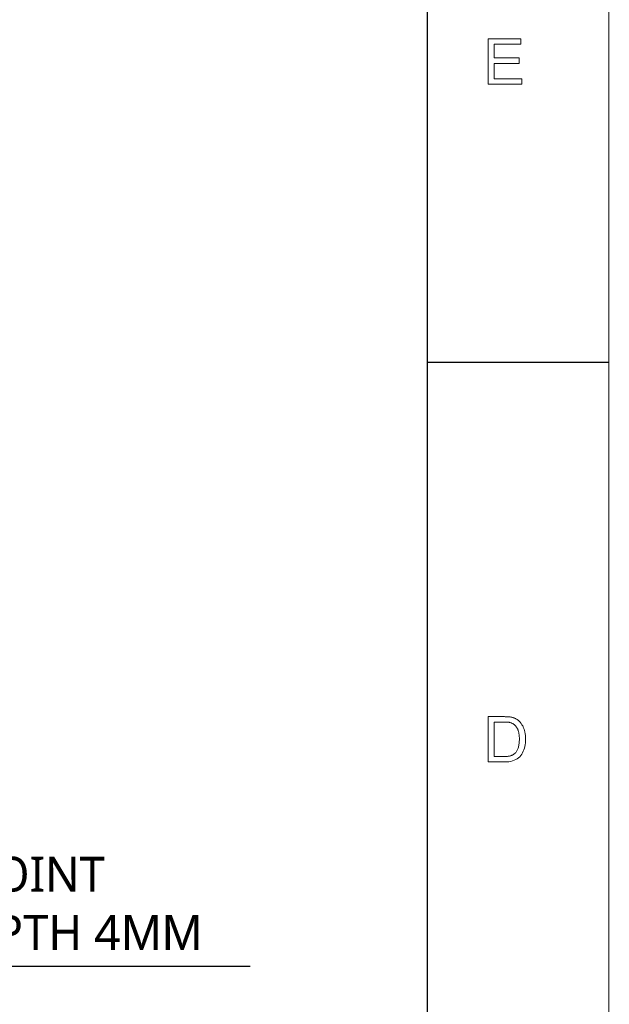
# Model space of a CAD drawing. Header units: millimetres. Extents: x 3489 to 4105, y -1201 to -766.
# Tile 54 of 55: x 4038 to 4105, y -984 to -872. Entities that reach past the tile are written whole.
import ezdxf

# ---------------------------------------------------------------- set-up
doc = ezdxf.new("R2010")
doc.units = ezdxf.units.MM
doc.styles.add('HANA', font='arial.ttf')

msp = doc.modelspace()

# ---------------------------------------------------------------- linework, layer by layer
at = {"color": 7, "lineweight": 13}
msp.add_line((4105.158, -1201.058), (4105.158, -765.621), dxfattribs=at)
at = {"color": 7, "lineweight": 25}
msp.add_line((4084.422, -1180.322), (4084.422, -786.357), dxfattribs=at)
at = {"color": 7, "lineweight": 25, "ltscale": 0.25}
msp.add_line((4105.219, -910.772), (4084.483, -910.772), dxfattribs=at)
at = {"color": 3}
msp.add_line((3953.931, -979.921), (4064.125, -979.921), dxfattribs=at)
at = {"color": 7, "lineweight": 13}
for points in [[(4095.213, -878.898), (4091.341, -878.898), (4091.341, -873.714), (4095.093, -873.714), (4095.093, -874.329), (4092.027, -874.329), (4092.027, -875.913), (4094.895, -875.913), (4094.895, -876.528), (4092.027, -876.528), (4092.027, -878.282), (4095.213, -878.282)], [(4091.348, -951.339), (4093.138, -951.339), (4093.23, -951.34), (4093.321, -951.341), (4093.408, -951.344), (4093.493, -951.347), (4093.575, -951.351), (4093.655, -951.356), (4093.732, -951.363), (4093.807, -951.37), (4093.878, -951.378), (4093.948, -951.387), (4094.015, -951.398), (4094.082, -951.412), (4094.148, -951.428), (4094.214, -951.447), (4094.279, -951.469), (4094.344, -951.494), (4094.408, -951.521), (4094.471, -951.552), (4094.534, -951.585), (4094.596, -951.62), (4094.658, -951.659), (4094.717, -951.7), (4094.775, -951.744), (4094.831, -951.791), (4094.886, -951.841), (4094.94, -951.893), (4094.991, -951.949), (4095.042, -952.007), (4095.09, -952.068), (4095.137, -952.131), (4095.183, -952.197), (4095.226, -952.265), (4095.267, -952.335), (4095.307, -952.407), (4095.344, -952.481), (4095.38, -952.557), (4095.413, -952.634), (4095.445, -952.714), (4095.474, -952.796), (4095.502, -952.879), (4095.527, -952.966), (4095.549, -953.055), (4095.569, -953.149), (4095.587, -953.246), (4095.601, -953.346), (4095.613, -953.451), (4095.622, -953.558), (4095.629, -953.67), (4095.633, -953.784), (4095.634, -953.903), (4095.629, -954.128), (4095.613, -954.345), (4095.585, -954.554), (4095.547, -954.754), (4095.498, -954.947), (4095.438, -955.131), (4095.367, -955.307), (4095.286, -955.475), (4095.193, -955.634), (4095.09, -955.786), (4094.973, -955.926), (4094.84, -956.051), (4094.692, -956.162), (4094.528, -956.258), (4094.349, -956.339), (4094.154, -956.405), (4093.943, -956.457), (4093.716, -956.494), (4093.474, -956.516), (4093.216, -956.523), (4091.348, -956.523)], [(4092.034, -955.908), (4093.145, -955.908), (4093.212, -955.907), (4093.278, -955.906), (4093.342, -955.904), (4093.405, -955.901), (4093.466, -955.897), (4093.526, -955.893), (4093.585, -955.887), (4093.642, -955.881), (4093.697, -955.874), (4093.751, -955.865), (4093.805, -955.856), (4093.858, -955.843), (4093.912, -955.827), (4093.966, -955.808), (4094.02, -955.787), (4094.074, -955.762), (4094.129, -955.735), (4094.183, -955.705), (4094.238, -955.672), (4094.292, -955.636), (4094.346, -955.596), (4094.398, -955.551), (4094.448, -955.502), (4094.497, -955.447), (4094.543, -955.388), (4094.587, -955.324), (4094.63, -955.255), (4094.671, -955.182), (4094.71, -955.104), (4094.747, -955.02), (4094.781, -954.932), (4094.812, -954.838), (4094.839, -954.739), (4094.862, -954.634), (4094.882, -954.524), (4094.898, -954.408), (4094.911, -954.286), (4094.92, -954.159), (4094.925, -954.027), (4094.927, -953.889), (4094.926, -953.811), (4094.924, -953.735), (4094.921, -953.66), (4094.916, -953.586), (4094.91, -953.513), (4094.902, -953.44), (4094.893, -953.369), (4094.883, -953.299), (4094.871, -953.23), (4094.858, -953.162), (4094.843, -953.095), (4094.826, -953.029), (4094.806, -952.965), (4094.784, -952.902), (4094.76, -952.839), (4094.733, -952.778), (4094.704, -952.719), (4094.673, -952.66), (4094.639, -952.603), (4094.603, -952.547), (4094.566, -952.493), (4094.527, -952.442), (4094.487, -952.394), (4094.446, -952.348), (4094.404, -952.306), (4094.361, -952.267), (4094.317, -952.231), (4094.271, -952.198), (4094.225, -952.167), (4094.177, -952.14), (4094.129, -952.115), (4094.082, -952.093), (4094.034, -952.072), (4093.987, -952.053), (4093.94, -952.036), (4093.893, -952.022), (4093.847, -952.009), (4093.801, -951.998), (4093.755, -951.989), (4093.709, -951.983), (4093.662, -951.977), (4093.612, -951.973), (4093.56, -951.968), (4093.506, -951.965), (4093.448, -951.962), (4093.389, -951.959), (4093.326, -951.957), (4093.261, -951.956), (4093.194, -951.955), (4093.124, -951.954), (4092.034, -951.954)]]:
    msp.add_lwpolyline(points, close=True, dxfattribs=at)

# ---------------------------------------------------------------- texts
at = {"color": 3, "lineweight": 0, "insert": (3987.044, -967.379), "char_height": 4, "attachment_point": 1, "style": 'HANA'}
msp.add_mtext('2-M4{\\fArial|b0|i0|c0|p34; \\fMicrosoft YaHei|b0|i0|c0|p34;MOUNTING POINT\\PMAX INSERTION DEPTH \\fArial|b0|i0|c0|p34;4MM}', dxfattribs=at)

doc.saveas('drawing.dxf')
